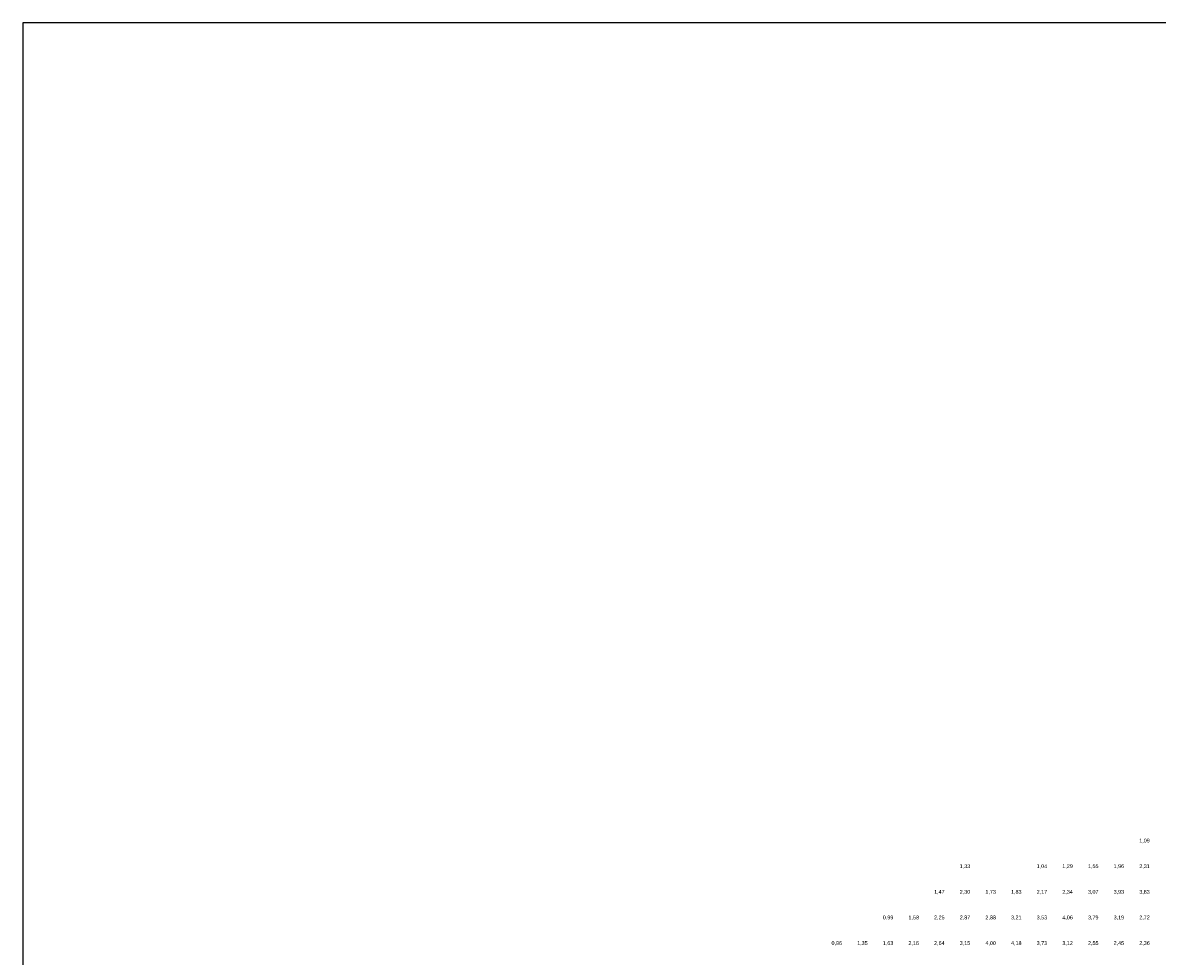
# Model space of a CAD drawing. Header units: metres. Extents: x 142558 to 144317, y 416662 to 417384.
# Tile 4 of 17: x 142558 to 143000, y 417020 to 417384. Entities that reach past the tile are written whole.
import ezdxf
from ezdxf.enums import TextEntityAlignment as Align

# ---------------------------------------------------------------- set-up
doc = ezdxf.new("R2010")
doc.units = ezdxf.units.M
doc.header["$MEASUREMENT"] = 0
doc.layers.add('beg_10Anno', color=252, linetype='Continuous')
doc.styles.add('Arial', font='arial.ttf')

msp = doc.modelspace()

# ---------------------------------------------------------------- linework, layer by layer
at = {"layer": 'Defpoints'}
msp.add_lwpolyline([(142557.58, 416662.34), (144285.74, 416662.34), (144285.74, 417384.1), (142557.58, 417384.1)], close=True, dxfattribs=at)

# ---------------------------------------------------------------- texts
at = {"layer": 'beg_10Anno', "style": 'Arial'}
for s, p in [('1,09', (142995, 417063.82)), ('1,33', (142925, 417053.82)), ('1,04', (142955, 417053.82)), ('1,29', (142965, 417053.82)), ('1,55', (142975, 417053.82)), ('1,96', (142985, 417053.82)), ('2,31', (142995, 417053.82)), ('1,47', (142915, 417043.82)), ('2,30', (142925, 417043.82)), ('1,73', (142935, 417043.82)), ('1,83', (142945, 417043.82)), ('2,17', (142955, 417043.82)), ('2,34', (142965, 417043.82)), ('3,07', (142975, 417043.82)), ('3,93', (142985, 417043.82)), ('3,83', (142995, 417043.82)), ('0,99', (142895, 417033.82)), ('1,58', (142905, 417033.82)), ('2,25', (142915, 417033.82)), ('2,87', (142925, 417033.82)), ('2,88', (142935, 417033.82)), ('3,21', (142945, 417033.82)), ('3,53', (142955, 417033.82)), ('4,06', (142965, 417033.82)), ('3,79', (142975, 417033.82)), ('3,19', (142985, 417033.82)), ('2,72', (142995, 417033.82)), ('0,96', (142875, 417023.82)), ('1,35', (142885, 417023.82)), ('1,63', (142895, 417023.82)), ('2,16', (142905, 417023.82)), ('2,64', (142915, 417023.82)), ('3,15', (142925, 417023.82)), ('4,00', (142935, 417023.82)), ('4,18', (142945, 417023.82)), ('3,73', (142955, 417023.82)), ('3,12', (142965, 417023.82)), ('2,55', (142975, 417023.82)), ('2,45', (142985, 417023.82)), ('2,36', (142995, 417023.82))]:
    msp.add_text(s, height=1.503, dxfattribs=at).set_placement(p, align=Align.BOTTOM_CENTER)

doc.saveas('drawing.dxf')
